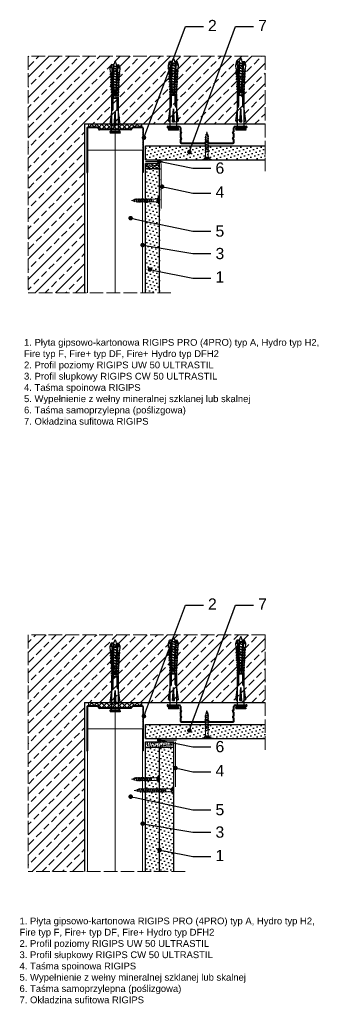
# Model space of a CAD drawing. Header units: millimetres. Extents: x 1739 to 3088, y 533 to 1407.
# Tile 1 of 4: x 1739 to 2006, y 533 to 1407. Entities that reach past the tile are written whole.
import ezdxf
from ezdxf import colors
from ezdxf.entities.mleader import LeaderData, LeaderLine
from ezdxf.math import Vec2, Vec3

# ---------------------------------------------------------------- set-up
doc = ezdxf.new("R2010")
doc.units = ezdxf.units.MM
doc.linetypes.add('ACAD_ISO02W100', pattern=[15, 12, -3])
for name, color, linetype, lineweight in [('_ISOVER WELNA', 7, 'BATTING', 9), ('_RIGIPS AKCESORIA', 7, 'Continuous', 18), ('_RIGIPS G-K', 7, 'Continuous', 25), ('_RIGIPS PROFIL', 7, 'Continuous', 18), ('KRESKOWANIE', 7, 'Continuous', 9), ('OPISY', 7, 'Continuous', 9), ('PRZERYWANA', 7, 'ACAD_ISO02W100', 9)]:
    doc.layers.add(name, color=color, linetype=linetype, lineweight=lineweight)
doc.styles.get("Standard").update_dxf_attribs({"font": 'arial.ttf'})
doc.linetypes.add('BATTING', pattern='A,0.00254,-2.54,[134,ltypeshp.shx,S=2.54,R=0,X=-2.54,Y=0],-5.08,[134,ltypeshp.shx,S=2.54,R=180,X=2.54,Y=0],-2.54', length=10.16254)
pattern_1 = [(225, (-451.9176, -240.2812), (1.122532, -3.367596), [0, -3.175])]

# ---------------------------------------------------------------- blocks, each defined once
blk = doc.blocks.new('TN 25')
at = {"layer": '_RIGIPS AKCESORIA'}
for p, q in [((0, -0.84), (0, 7.16)), ((0, 7.16), (0.46, 7.16)), ((0.46, 4.78), (0, 4.78)), ((0, 3.5), (1.77, 3.5)), ((0, 2.83), (1.77, 2.83)), ((0.46, 1.64), (0, 1.64)), ((0.46, 7.16), (0.46, 4.78)), ((0.46, -0.84), (0.46, 1.64)), ((1.77, 3.5), (1.77, 4.2)), ((1.77, 2.83), (1.77, 2.18)), ((3.02, 4.46), (8.47, 4.46)), ((7.49, 2.01), (3.55, 2.01)), ((7.12, 4.46), (7.12, 3.18)), ((8.03, 2.01), (7.12, 4.46)), ((7.12, 3.18), (7.65, 1.53)), ((7.65, 1.53), (8.03, 2.01)), ((9.41, 2.01), (8.03, 2.01)), ((8.47, 4.46), (8.79, 5)), ((9.61, 1.51), (8.47, 4.46)), ((8.79, 5), (9.93, 2.01)), ((9, 4.46), (10.1, 4.46)), ((9.93, 2.01), (9.61, 1.51)), ((11.04, 2.01), (9.93, 2.01)), ((10.1, 4.46), (10.41, 5)), ((11.23, 1.51), (10.1, 4.46)), ((10.41, 5), (11.56, 2.01)), ((10.62, 4.46), (11.67, 4.46)), ((11.56, 2.01), (11.23, 1.51)), ((12.61, 2.01), (11.56, 2.01)), ((11.67, 4.46), (11.99, 5)), ((12.81, 1.51), (11.67, 4.46)), ((11.99, 5), (13.14, 2.01)), ((12.2, 4.46), (13.21, 4.46)), ((13.14, 2.01), (12.81, 1.51)), ((14.15, 2.01), (13.14, 2.01)), ((13.21, 4.46), (13.52, 5)), ((14.34, 1.51), (13.21, 4.46)), ((13.52, 5), (14.67, 2.01)), ((13.73, 4.46), (14.8, 4.46)), ((14.67, 2.01), (14.34, 1.51)), ((15.74, 2.01), (14.67, 2.01)), ((14.8, 4.46), (15.12, 5)), ((15.94, 1.51), (14.8, 4.46)), ((15.12, 5), (16.26, 2.01)), ((15.33, 4.46), (16.42, 4.46)), ((16.26, 2.01), (15.94, 1.51)), ((17.36, 2.01), (16.26, 2.01)), ((16.42, 4.46), (16.73, 5)), ((17.55, 1.51), (16.42, 4.46)), ((16.73, 5), (17.88, 2.01)), ((16.94, 4.46), (17.99, 4.46)), ((17.88, 2.01), (17.55, 1.51)), ((18.93, 2.01), (17.88, 2.01)), ((17.99, 4.46), (18.31, 5)), ((19.13, 1.51), (17.99, 4.46)), ((18.31, 5), (19.45, 2.01)), ((18.52, 4.46), (19.68, 4.46)), ((19.45, 2.01), (19.13, 1.51)), ((19.45, 2.01), (20.62, 2.01)), ((19.68, 4.46), (20, 5)), ((20.82, 1.51), (19.68, 4.46)), ((20, 5), (21.14, 2.01)), ((20.21, 4.46), (20.7, 4.46)), ((20.7, 4.46), (22.28, 3.98)), ((21.14, 2.01), (20.82, 1.51)), ((21.14, 2.01), (21.81, 2.12)), ((21.85, 1.83), (21.67, 3.28)), ((21.67, 3.28), (22.14, 2.4)), ((22.14, 2.4), (21.85, 1.83)), ((22.7, 2.36), (22.14, 2.4)), ((22.28, 3.98), (22.56, 4.37)), ((22.7, 2.36), (22.28, 3.98)), ((22.56, 4.37), (23.03, 2.71)), ((23.03, 2.71), (22.7, 2.36)), ((22.71, 3.85), (25, 3.24)), ((25, 3.24), (23.03, 2.71)), ((0, -0.84), (0.46, -0.84))]:
    blk.add_line(p, q, dxfattribs=at)
for centre, major_axis, ratio, start_param, end_param in [((3.09, 7.67), (0.17, 3.2), 0.826134, 1.773653, 3.180586), ((-0.04, 0.9), (0, 3.93), 0.848176, -0.720942, -0.151112), ((3.37, -1.57), (0.28, 3.57), 0.832181, 0.035984, 1.430787), ((-2.73, 15.91), (0, 14.76), 0.848176, 3.399396, 3.475072), ((0.59, 4.62), (0, 2.81), 0.848176, 3.475072, 3.862535), ((1.66, 3.18), (0, 0.895), 0.848176, -1.552777, -0.720942), ((1.66, 3.18), (0, 0.895), 0.848176, 3.862535, 4.730408)]:
    blk.add_ellipse(centre, major_axis=major_axis, ratio=ratio, start_param=start_param, end_param=end_param, dxfattribs=at)
blk = doc.blocks.new('UW 50 ULTRASTIL')
h = blk.add_hatch()
h.set_pattern_fill('ANSI31', color=256, scale=0.5, style=0)
h.paths.add_polyline_path([(-104.51, 0.56), (-104.18, 1.24, -0.286951), (-103.29, 1.8), (-82.41, 1.8), (-76.29, 1.8, -0.286951), (-75.39, 1.24), (-75.06, 0.56, 0.286951), (-74.16, 0), (-65.59, 0, 0.414214), (-64.79, 0.8), (-64.79, 40), (-65.34, 40), (-65.34, 0.8, -0.414214), (-65.59, 0.55), (-73.82, 0.55, -0.286951), (-74.72, 1.11), (-75.05, 1.79, 0.286951), (-75.94, 2.35), (-103.63, 2.35, 0.286951), (-104.53, 1.79), (-104.86, 1.11, -0.286951), (-105.76, 0.55), (-113.99, 0.55, -0.414214), (-114.24, 0.8), (-114.24, 40), (-114.79, 40), (-114.79, 0.8, 0.414214), (-113.99, 0), (-105.41, 0, 0.286951)])
for p, q in [((-114.79, 0.8), (-114.79, 40)), ((-114.79, 40), (-114.24, 40)), ((-114.24, 0.8), (-114.24, 40)), ((-65.34, 0.8), (-65.34, 40)), ((-64.79, 40), (-65.34, 40)), ((-64.79, 0.8), (-64.79, 40)), ((-113.99, 0.55), (-105.76, 0.55)), ((-113.99, 0), (-105.41, 0)), ((-104.86, 1.11), (-104.53, 1.79)), ((-104.51, 0.56), (-104.18, 1.24)), ((-103.63, 2.35), (-75.94, 2.35)), ((-103.29, 1.8), (-76.29, 1.8)), ((-75.06, 0.56), (-75.39, 1.24)), ((-74.72, 1.11), (-75.05, 1.79)), ((-74.16, 0), (-65.59, 0)), ((-73.82, 0.55), (-65.59, 0.55))]:
    blk.add_line(p, q)
for centre, radius, start, end in [((-113.99, 0.8), 0.8, 180, 270), ((-113.99, 0.8), 0.25, 180, 270), ((-105.76, 1.55), 1, 270, 334.04349), ((-105.41, 1), 1, 270, 334.04349), ((-103.63, 1.35), 1, 90, 154.04349), ((-103.29, 0.8), 1, 90, 154.04349), ((-76.29, 0.8), 1, 25.95651, 90), ((-75.94, 1.35), 1, 25.95651, 90), ((-74.16, 1), 1, 205.95651, 270), ((-73.82, 1.55), 1, 205.95651, 270), ((-65.59, 0.8), 0.8, 270, 0), ((-65.59, 0.8), 0.25, 270, 0)]:
    blk.add_arc(centre, radius, start, end)
blk = doc.blocks.new('TN 35')
at = {"layer": '_RIGIPS AKCESORIA'}
for p, q in [((0, -0.84), (0, 7.16)), ((0, 7.16), (0.46, 7.16)), ((0.46, 4.78), (0, 4.78)), ((0, 3.5), (1.77, 3.5)), ((0, 2.83), (1.77, 2.83)), ((0.46, 1.64), (0, 1.64)), ((0.46, 7.16), (0.46, 4.78)), ((0.46, -0.84), (0.46, 1.64)), ((1.77, 3.5), (1.77, 4.2)), ((1.77, 2.83), (1.77, 2.18)), ((3.02, 4.46), (8.47, 4.46)), ((7.49, 2.01), (3.55, 2.01)), ((7.12, 4.46), (7.12, 3.18)), ((8.03, 2.01), (7.12, 4.46)), ((7.12, 3.18), (7.65, 1.53)), ((7.65, 1.53), (8.03, 2.01)), ((9.41, 2.01), (8.03, 2.01)), ((8.47, 4.46), (8.79, 5)), ((9.61, 1.51), (8.47, 4.46)), ((8.79, 5), (9.93, 2.01)), ((9, 4.46), (10.1, 4.46)), ((9.93, 2.01), (9.61, 1.51)), ((11.04, 2.01), (9.93, 2.01)), ((10.1, 4.46), (10.41, 5)), ((11.23, 1.51), (10.1, 4.46)), ((10.41, 5), (11.56, 2.01)), ((10.62, 4.46), (11.67, 4.46)), ((11.56, 2.01), (11.23, 1.51)), ((12.61, 2.01), (11.56, 2.01)), ((11.67, 4.46), (11.99, 5)), ((12.81, 1.51), (11.67, 4.46)), ((11.99, 5), (13.14, 2.01)), ((12.2, 4.46), (13.21, 4.46)), ((13.14, 2.01), (12.81, 1.51)), ((14.15, 2.01), (13.14, 2.01)), ((13.21, 4.46), (13.52, 5)), ((14.34, 1.51), (13.21, 4.46)), ((13.52, 5), (14.67, 2.01)), ((13.73, 4.46), (14.8, 4.46)), ((14.67, 2.01), (14.34, 1.51)), ((15.74, 2.01), (14.67, 2.01)), ((14.8, 4.46), (15.12, 5)), ((15.94, 1.51), (14.8, 4.46)), ((15.12, 5), (16.26, 2.01)), ((15.33, 4.46), (16.42, 4.46)), ((16.26, 2.01), (15.94, 1.51)), ((17.36, 2.01), (16.26, 2.01)), ((16.42, 4.46), (16.73, 5)), ((17.55, 1.51), (16.42, 4.46)), ((16.73, 5), (17.88, 2.01)), ((16.94, 4.46), (17.99, 4.46)), ((17.88, 2.01), (17.55, 1.51)), ((18.93, 2.01), (17.84, 2.01)), ((17.99, 4.46), (18.31, 5)), ((19.13, 1.51), (17.99, 4.46)), ((18.31, 5), (19.45, 2.01)), ((18.52, 4.46), (19.57, 4.46)), ((19.45, 2.01), (19.13, 1.51)), ((20.51, 2.01), (19.41, 2.01)), ((19.57, 4.46), (19.88, 5)), ((20.7, 1.51), (19.57, 4.46)), ((19.88, 5), (21.03, 2.01)), ((20.09, 4.46), (21.14, 4.46)), ((21.03, 2.01), (20.7, 1.51)), ((22.08, 2.01), (20.99, 2.01)), ((21.14, 4.46), (21.46, 5)), ((22.28, 1.51), (21.14, 4.46)), ((21.46, 5), (22.6, 2.01)), ((21.67, 4.46), (22.72, 4.46)), ((22.6, 2.01), (22.28, 1.51)), ((23.66, 2.01), (22.56, 2.01)), ((22.72, 4.46), (23.03, 5)), ((23.85, 1.51), (22.72, 4.46)), ((23.03, 5), (24.18, 2.01)), ((23.24, 4.46), (24.29, 4.46)), ((24.18, 2.01), (23.85, 1.51)), ((25.23, 2.01), (24.14, 2.01)), ((24.29, 4.46), (24.61, 5)), ((25.43, 1.51), (24.29, 4.46)), ((24.61, 5), (25.75, 2.01)), ((24.81, 4.46), (25.87, 4.46)), ((25.75, 2.01), (25.43, 1.51)), ((26.81, 2.01), (25.71, 2.01)), ((25.87, 4.46), (26.18, 5)), ((27, 1.51), (25.87, 4.46)), ((26.18, 5), (27.33, 2.01)), ((26.39, 4.46), (27.44, 4.46)), ((27.33, 2.01), (27, 1.51)), ((28.38, 2.01), (27.33, 2.01)), ((27.44, 4.46), (27.76, 5)), ((28.58, 1.51), (27.44, 4.46)), ((27.76, 5), (28.9, 2.01)), ((27.96, 4.46), (29.13, 4.46)), ((28.9, 2.01), (28.58, 1.51)), ((28.9, 2.01), (30.07, 2.01)), ((29.13, 4.46), (29.45, 5)), ((30.27, 1.51), (29.13, 4.46)), ((29.45, 5), (30.59, 2.01)), ((29.65, 4.46), (30.15, 4.46)), ((30.15, 4.46), (31.73, 3.98)), ((30.59, 2.01), (30.27, 1.51)), ((30.59, 2.01), (31.26, 2.12)), ((31.3, 1.83), (31.12, 3.28)), ((31.12, 3.28), (31.59, 2.4)), ((31.59, 2.4), (31.3, 1.83)), ((32.15, 2.36), (31.59, 2.4)), ((31.73, 3.98), (32.01, 4.37)), ((32.15, 2.36), (31.73, 3.98)), ((32.01, 4.37), (32.48, 2.71)), ((32.48, 2.71), (32.15, 2.36)), ((32.16, 3.85), (35, 3.24)), ((35, 3.24), (32.48, 2.71)), ((0, -0.84), (0.46, -0.84))]:
    blk.add_line(p, q, dxfattribs=at)
for centre, major_axis, ratio, start_param, end_param in [((3.09, 7.67), (0.17, 3.2), 0.826134, 1.773653, 3.180586), ((-0.04, 0.9), (0, 3.93), 0.848176, -0.720942, -0.151112), ((3.37, -1.57), (0.28, 3.57), 0.832181, 0.035984, 1.430787), ((-2.73, 15.91), (0, 14.76), 0.848176, 3.399396, 3.475072), ((0.59, 4.62), (0, 2.81), 0.848176, 3.475072, 3.862535), ((1.66, 3.18), (0, 0.895), 0.848176, -1.552777, -0.720942), ((1.66, 3.18), (0, 0.895), 0.848176, 3.862535, 4.730408)]:
    blk.add_ellipse(centre, major_axis=major_axis, ratio=ratio, start_param=start_param, end_param=end_param, dxfattribs=at)
blk = doc.blocks.new('Profil kapeluszowy')
h = blk.add_hatch()
h.set_pattern_fill('ANSI31', color=256, scale=0.3, style=0)
h.paths.add_polyline_path([(536.84, 614.15, -0.333333), (537.56, 614.15), (539.04, 613.04, 0.162278), (539.4, 612.92), (560.2, 612.92, 0.414214), (561.2, 613.92), (561.2, 616.25, 0.198912), (561.02, 616.68), (560.62, 617.08, -0.414214), (560.62, 617.93), (561.02, 618.33, 0.198912), (561.2, 618.75), (561.2, 621.41, 0.198912), (561.02, 621.83), (560.62, 622.23, -0.414214), (560.62, 623.08), (561.02, 623.48, 0.198912), (561.2, 623.91), (561.2, 626.82, -0.414214), (562.2, 627.82), (571.92, 627.82, -1), (571.92, 627.46), (569.1, 627.46), (569.1, 626.86), (571.92, 626.86, 1), (571.92, 628.42), (562.2, 628.42, 0.414214), (560.6, 626.82), (560.6, 624.15, -0.198912), (560.42, 623.73), (559.78, 623.08, 0.414214), (559.78, 622.23), (560.42, 621.58, -0.198912), (560.6, 621.16), (560.6, 619, -0.198912), (560.42, 618.58), (559.78, 617.93, 0.414214), (559.78, 617.08), (560.42, 616.43, -0.198912), (560.6, 616.01), (560.6, 613.92, -0.414214), (560.2, 613.52), (539.6, 613.52, -0.162278), (539.24, 613.64), (537.56, 614.9, 0.333333), (536.84, 614.9), (535.16, 613.64, -0.162278), (534.8, 613.52), (514.2, 613.52, -0.414214), (513.8, 613.92), (513.8, 616.01, -0.198912), (513.98, 616.43), (514.62, 617.08, 0.414214), (514.62, 617.93), (513.98, 618.58, -0.198912), (513.8, 619), (513.8, 621.16, -0.198912), (513.98, 621.58), (514.62, 622.23, 0.414214), (514.62, 623.08), (513.98, 623.73, -0.198912), (513.8, 624.15), (513.8, 626.82, 0.414214), (512.2, 628.42), (502.48, 628.42, 1), (502.48, 626.86), (505.3, 626.86), (505.3, 627.46), (502.48, 627.46, -1), (502.48, 627.82), (512.2, 627.82, -0.414214), (513.2, 626.82), (513.2, 623.91, 0.198912), (513.38, 623.48), (513.78, 623.08, -0.414214), (513.78, 622.23), (513.38, 621.83, 0.198912), (513.2, 621.41), (513.2, 618.75, 0.198912), (513.38, 618.33), (513.78, 617.93, -0.414214), (513.78, 617.08), (513.38, 616.68, 0.198912), (513.2, 616.25), (513.2, 613.92, 0.414214), (514.2, 612.92), (535, 612.92, 0.162278), (535.36, 613.04)])
for p, q in [((502.48, 628.42), (512.2, 628.42)), ((502.48, 627.82), (512.2, 627.82)), ((502.48, 627.46), (505.3, 627.46)), ((502.48, 626.86), (505.3, 626.86)), ((505.3, 627.46), (505.3, 626.86)), ((513.2, 626.82), (513.2, 623.91)), ((513.2, 621.41), (513.2, 618.75)), ((513.78, 623.08), (513.38, 623.48)), ((513.78, 622.23), (513.38, 621.83)), ((513.8, 626.82), (513.8, 624.15)), ((513.8, 621.16), (513.8, 619)), ((514.62, 623.08), (513.98, 623.73)), ((514.62, 622.23), (513.98, 621.58)), ((559.78, 623.08), (560.42, 623.73)), ((559.78, 622.23), (560.42, 621.58)), ((560.6, 624.15), (560.6, 626.82)), ((560.6, 619), (560.6, 621.16)), ((560.62, 623.08), (561.02, 623.48)), ((560.62, 622.23), (561.02, 621.83)), ((561.2, 623.91), (561.2, 626.82)), ((561.2, 618.75), (561.2, 621.41)), ((562.2, 628.42), (571.92, 628.42)), ((562.2, 627.82), (571.92, 627.82)), ((571.92, 627.46), (569.1, 627.46)), ((569.1, 627.46), (569.1, 626.86)), ((571.92, 626.86), (569.1, 626.86)), ((513.2, 616.25), (513.2, 613.92)), ((513.78, 617.93), (513.38, 618.33)), ((513.78, 617.08), (513.38, 616.68)), ((513.8, 616.01), (513.8, 613.92)), ((514.62, 617.93), (513.98, 618.58)), ((514.62, 617.08), (513.98, 616.43)), ((514.2, 613.52), (534.8, 613.52)), ((514.2, 612.92), (535, 612.92)), ((536.84, 614.9), (535.16, 613.64)), ((536.84, 614.15), (535.36, 613.04)), ((537.56, 614.9), (539.24, 613.64)), ((537.56, 614.15), (539.04, 613.04)), ((539.4, 612.92), (560.2, 612.92)), ((539.6, 613.52), (560.2, 613.52)), ((559.78, 617.93), (560.42, 618.58)), ((559.78, 617.08), (560.42, 616.43)), ((560.6, 613.92), (560.6, 616.01)), ((560.62, 617.93), (561.02, 618.33)), ((560.62, 617.08), (561.02, 616.68)), ((561.2, 613.92), (561.2, 616.25))]:
    blk.add_line(p, q)
for centre, radius, start, end in [((502.48, 627.64), 0.776, 90, 270), ((502.48, 627.64), 0.176, 90, 270), ((512.2, 626.82), 1.6, 0, 90), ((512.2, 626.82), 1, 0, 90), ((513.8, 623.91), 0.6, 180, 225), ((513.8, 621.41), 0.6, 135, 180), ((513.35, 622.66), 0.6, 315, 45), ((514.4, 624.15), 0.6, 180, 225), ((514.4, 621.16), 0.6, 135, 180), ((514.2, 622.66), 0.6, 315, 45), ((560.2, 622.66), 0.6, 135, 225), ((560, 624.15), 0.6, 315, 0), ((560, 621.16), 0.6, 360, 45), ((561.05, 622.66), 0.6, 135, 225), ((562.2, 626.82), 1.6, 90, 180), ((560.6, 623.91), 0.6, 315, 0), ((560.6, 621.41), 0.6, 0, 45), ((562.2, 626.82), 1, 90, 180), ((571.92, 627.64), 0.776, 270, 90), ((571.92, 627.64), 0.176, 270, 90), ((513.8, 618.75), 0.6, 180, 225), ((513.8, 616.25), 0.6, 135, 180), ((514.2, 613.92), 1, 180, 270), ((513.35, 617.5), 0.6, 315, 45), ((514.4, 619), 0.6, 180, 225), ((514.4, 616.01), 0.6, 135, 180), ((514.2, 613.92), 0.4, 180, 270), ((514.2, 617.5), 0.6, 315, 45), ((534.8, 614.12), 0.6, 270, 306.8699), ((535, 613.52), 0.6, 270, 306.8699), ((537.2, 614.42), 0.6, 53.1301, 126.8699), ((537.2, 613.67), 0.6, 53.1301, 126.8699), ((539.4, 613.52), 0.6, 233.1301, 270), ((539.6, 614.12), 0.6, 233.1301, 270), ((560.2, 617.5), 0.6, 135, 225), ((560.2, 613.92), 1, 270, 0), ((560.2, 613.92), 0.4, 270, 0), ((560, 619), 0.6, 315, 0), ((560, 616.01), 0.6, 0, 45), ((561.05, 617.5), 0.6, 135, 225), ((560.6, 618.75), 0.6, 315, 0), ((560.6, 616.25), 0.6, 0, 45)]:
    blk.add_arc(centre, radius, start, end)
blk = doc.blocks.new('kolek rozprezny komplet 60')
for p, q in [((390.66, 217.01), (390.76, 218.91)), ((393.75, 218.75), (390.71, 217.96)), ((393.81, 219.85), (390.76, 218.91)), ((393.68, 217.35), (393.81, 219.85)), ((397.41, 219.66), (393.81, 219.85)), ((397.31, 217.76), (397.41, 219.66)), ((399, 219.58), (397.82, 218.98)), ((398.9, 217.68), (399, 219.58)), ((399.8, 219.54), (399, 219.58)), ((399.7, 217.64), (399.8, 219.54)), ((401.4, 219.45), (400.22, 218.85)), ((401.3, 217.56), (401.4, 219.45)), ((402.2, 219.41), (401.4, 219.45)), ((402.1, 217.51), (402.2, 219.41)), ((403.8, 219.33), (402.61, 218.72)), ((403.7, 217.43), (403.8, 219.33)), ((404.6, 219.29), (403.8, 219.33)), ((404.5, 217.39), (404.6, 219.29)), ((406.19, 219.2), (405.01, 218.6)), ((406.09, 217.3), (406.19, 219.2)), ((406.99, 219.16), (406.19, 219.2)), ((406.89, 217.26), (406.99, 219.16)), ((408.59, 219.08), (407.41, 218.47)), ((408.49, 217.18), (408.59, 219.08)), ((409.39, 219.03), (408.59, 219.08)), ((409.29, 217.14), (409.39, 219.03)), ((410.99, 218.95), (409.8, 218.35)), ((410.89, 217.05), (410.99, 218.95)), ((412.59, 218.87), (411.4, 218.26)), ((412.49, 216.97), (412.59, 218.87)), ((413.38, 218.82), (412.59, 218.87)), ((413.28, 216.93), (413.38, 218.82)), ((414.98, 218.74), (413.8, 218.14)), ((414.88, 216.84), (414.98, 218.74)), ((415.78, 218.7), (414.98, 218.74)), ((415.68, 216.8), (415.78, 218.7)), ((417.38, 218.62), (416.2, 218.01)), ((417.28, 216.72), (417.38, 218.62)), ((418.18, 218.57), (417.38, 218.62)), ((418.08, 216.68), (418.18, 218.57)), ((419.78, 218.49), (418.59, 217.89)), ((419.68, 216.59), (419.78, 218.49)), ((448.67, 218.45), (419.77, 218.45)), ((443.47, 219.95), (432.8, 218.45)), ((443.47, 218.45), (443.47, 219.95)), ((443.47, 219.95), (444.34, 218.45)), ((450.17, 219.95), (448.67, 218.45)), ((448.67, 218.45), (448.67, 212.45)), ((450.17, 219.95), (450.17, 210.95)), ((450.67, 219.95), (450.17, 219.95)), ((450.67, 219.95), (450.67, 210.95)), ((450.67, 219.35), (451.17, 219.95)), ((451.17, 219.95), (451.67, 219.95)), ((451.17, 219.95), (451.17, 210.95)), ((451.67, 219.95), (451.67, 210.95)), ((393.15, 216.88), (390.66, 217.01)), ((393.15, 214.02), (390.66, 213.89)), ((390.66, 213.89), (390.76, 211.99)), ((393.75, 212.15), (390.71, 212.94)), ((393.81, 211.05), (390.76, 211.99)), ((391.67, 216.95), (392.67, 216.95)), ((392.67, 216.95), (391.67, 213.95)), ((391.67, 213.95), (391.71, 213.45)), ((391.71, 213.45), (392.07, 213.95)), ((392.67, 216.95), (392.07, 213.95)), ((393.07, 216.95), (392.07, 213.95)), ((392.07, 213.95), (393.67, 213.95)), ((392.67, 216.95), (393.04, 217.45)), ((393.07, 216.95), (393.04, 217.45)), ((393.07, 216.95), (394.67, 216.95)), ((394.67, 216.95), (393.67, 213.95)), ((393.67, 213.95), (393.7, 213.55)), ((417.38, 216.11), (393.68, 217.35)), ((417.38, 214.79), (393.68, 213.55)), ((393.68, 213.55), (393.81, 211.05)), ((420.47, 216.55), (393.71, 217.95)), ((420.47, 214.35), (393.71, 212.95)), ((393.78, 213.55), (394.07, 213.95)), ((397.41, 211.24), (393.81, 211.05)), ((394.67, 216.95), (394.07, 213.95)), ((395.07, 216.95), (394.07, 213.95)), ((394.07, 213.95), (396.07, 213.95)), ((394.67, 216.95), (394.92, 217.29)), ((395.07, 216.95), (395.05, 217.28)), ((395.07, 216.95), (397.07, 216.95)), ((397.07, 216.95), (396.07, 213.95)), ((396.07, 213.95), (396.09, 213.67)), ((396.28, 213.68), (396.47, 213.95)), ((397.07, 216.95), (396.47, 213.95)), ((397.47, 216.95), (396.47, 213.95)), ((396.47, 213.95), (398.47, 213.95)), ((397.07, 216.95), (397.23, 217.17)), ((397.31, 213.14), (397.41, 211.24)), ((397.47, 216.95), (397.46, 217.16)), ((397.47, 216.95), (399.47, 216.95)), ((397.67, 217.14), (397.71, 217.74)), ((397.67, 213.76), (397.71, 213.16)), ((399, 211.32), (397.82, 211.93)), ((398.47, 217.1), (398.5, 217.7)), ((399.47, 216.95), (398.47, 213.95)), ((398.47, 213.95), (398.48, 213.8)), ((398.47, 213.8), (398.5, 213.2)), ((398.77, 213.81), (398.87, 213.95)), ((399.47, 216.95), (398.87, 213.95)), ((399.87, 216.95), (398.87, 213.95)), ((398.87, 213.95), (400.87, 213.95)), ((398.9, 213.22), (399, 211.32)), ((399.8, 211.36), (399, 211.32)), ((399.47, 216.95), (399.55, 217.05)), ((399.7, 213.26), (399.8, 211.36)), ((399.87, 216.95), (399.87, 217.03)), ((399.87, 216.95), (401.38, 216.95)), ((400.07, 217.02), (400.1, 217.62)), ((400.07, 213.88), (400.1, 213.28)), ((401.4, 211.45), (400.22, 212.05)), ((400.87, 216.98), (400.9, 217.58)), ((401.87, 216.92), (400.87, 213.95)), ((400.87, 213.95), (400.88, 213.92)), ((400.87, 213.92), (400.9, 213.32)), ((401.87, 216.92), (401.27, 213.95)), ((402.26, 216.9), (401.27, 213.95)), ((401.27, 213.95), (401.38, 213.95)), ((401.27, 213.94), (401.27, 213.95)), ((401.3, 213.35), (401.4, 211.45)), ((402.2, 211.49), (401.4, 211.45)), ((402.1, 213.39), (402.2, 211.49)), ((402.47, 216.89), (402.5, 217.49)), ((402.47, 214.01), (402.5, 213.41)), ((403.8, 211.57), (402.61, 212.18)), ((403.27, 216.85), (403.3, 217.45)), ((403.27, 214.05), (403.3, 213.45)), ((404.22, 216.8), (403.31, 214.05)), ((404.24, 216.8), (403.7, 214.07)), ((403.7, 213.47), (403.8, 211.57)), ((404.62, 216.78), (403.72, 214.07)), ((404.6, 211.62), (403.8, 211.57)), ((404.5, 213.51), (404.6, 211.62)), ((404.86, 216.77), (404.9, 217.37)), ((404.86, 214.13), (404.9, 213.53)), ((406.19, 211.7), (405.01, 212.3)), ((405.66, 216.73), (405.69, 217.32)), ((405.66, 214.17), (405.69, 213.58)), ((406.58, 216.68), (405.75, 214.18)), ((406.09, 213.6), (406.19, 211.7)), ((406.62, 216.68), (406.12, 214.2)), ((406.98, 216.66), (406.16, 214.2)), ((406.99, 211.74), (406.19, 211.7)), ((406.89, 213.64), (406.99, 211.74)), ((407.26, 216.64), (407.29, 217.24)), ((407.26, 214.26), (407.29, 213.66)), ((408.59, 211.82), (407.41, 212.43)), ((408.06, 216.6), (408.09, 217.2)), ((408.06, 214.3), (408.09, 213.7)), ((408.94, 216.55), (408.19, 214.31)), ((408.49, 213.72), (408.59, 211.82)), ((408.99, 216.55), (408.55, 214.33)), ((409.39, 211.87), (408.59, 211.82)), ((409.34, 216.53), (408.6, 214.33)), ((409.29, 213.76), (409.39, 211.87)), ((409.66, 216.52), (409.69, 217.12)), ((409.66, 214.38), (409.69, 213.79)), ((410.99, 211.95), (409.8, 212.55)), ((410.46, 216.47), (410.49, 217.07)), ((410.46, 214.43), (410.49, 213.83)), ((411.3, 216.43), (410.64, 214.44)), ((410.89, 213.85), (410.99, 211.95)), ((411.37, 216.43), (410.98, 214.45)), ((411.69, 216.41), (411.04, 214.46)), ((412.59, 212.03), (411.4, 212.64)), ((412.05, 216.39), (412.09, 216.99)), ((412.05, 214.51), (412.09, 213.91)), ((412.49, 213.93), (412.59, 212.03)), ((413.38, 212.08), (412.59, 212.03)), ((412.85, 216.35), (412.89, 216.95)), ((412.85, 214.55), (412.89, 213.95)), ((413.66, 216.31), (413.08, 214.56)), ((413.28, 213.97), (413.38, 212.08)), ((413.75, 216.3), (413.4, 214.58)), ((414.05, 216.29), (413.49, 214.58)), ((414.98, 212.16), (413.8, 212.76)), ((414.45, 216.27), (414.48, 216.86)), ((414.45, 214.64), (414.48, 214.04)), ((414.88, 214.06), (414.98, 212.16)), ((415.78, 212.2), (414.98, 212.16)), ((415.25, 216.22), (415.28, 216.82)), ((415.25, 214.68), (415.28, 214.08)), ((416.02, 216.18), (415.52, 214.69)), ((415.68, 214.1), (415.78, 212.2)), ((416.12, 216.18), (415.83, 214.71)), ((416.41, 216.16), (415.93, 214.71)), ((417.38, 212.29), (416.2, 212.89)), ((417.28, 214.18), (417.38, 212.29)), ((418.18, 212.33), (417.38, 212.29)), ((418.22, 215.58), (418.01, 214.95)), ((418.08, 214.22), (418.18, 212.33)), ((419.78, 212.41), (418.59, 213.01)), ((419.68, 214.31), (419.78, 212.41)), ((430.17, 217.15), (419.71, 217.15)), ((430.17, 213.75), (419.71, 213.75)), ((431.37, 217.95), (419.75, 217.95)), ((431.37, 212.95), (419.75, 212.95)), ((448.67, 212.45), (419.77, 212.45)), ((420.47, 217.15), (420.47, 213.75)), ((420.67, 217.15), (420.67, 213.75)), ((420.87, 217.15), (420.87, 213.75)), ((444.34, 216.37), (432.8, 215.45)), ((432.8, 215.45), (443.47, 215.45)), ((444.34, 214.53), (432.8, 215.45)), ((443.47, 210.95), (432.8, 212.45)), ((444.34, 216.37), (443.47, 215.45)), ((444.34, 214.53), (443.47, 215.45)), ((443.47, 212.45), (443.47, 210.95)), ((443.47, 210.95), (444.34, 212.45)), ((444.34, 214.53), (444.34, 216.37)), ((448.67, 216.95), (448.67, 213.95)), ((450.17, 210.95), (448.67, 212.45)), ((450.67, 210.95), (450.17, 210.95)), ((450.67, 211.55), (451.17, 210.95)), ((451.17, 210.95), (451.67, 210.95))]:
    blk.add_line(p, q)
for centre, radius, start, end in [((397.68, 219.24), 0.3, 177, 297), ((400.08, 219.12), 0.3, 177, 297), ((402.48, 218.99), 0.3, 177, 297), ((404.87, 218.87), 0.3, 177, 297), ((407.27, 218.74), 0.3, 177, 297), ((409.67, 218.61), 0.3, 177, 297), ((411.27, 218.53), 0.3, 177, 297), ((413.66, 218.41), 0.3, 177, 297), ((430.17, 218.45), 1.3, 270, 0), ((393.41, 206.24), 10.85, 99.20383, 121.90826), ((393.41, 224.66), 10.85, 238.09174, 260.79617), ((393.65, 216.85), 0.5, 87, 177), ((393.65, 214.05), 0.5, 183, 273), ((397.68, 211.66), 0.3, 63, 183), ((400.08, 211.78), 0.3, 63, 183), ((402.48, 211.91), 0.3, 63, 183), ((404.87, 212.03), 0.3, 63, 183), ((407.27, 212.16), 0.3, 63, 183), ((409.67, 212.29), 0.3, 63, 183), ((411.27, 212.37), 0.3, 63, 183), ((413.66, 212.5), 0.3, 63, 183), ((416.06, 218.28), 0.3, 177, 297), ((416.06, 212.62), 0.3, 63, 183), ((417.55, 215.45), 0.682, 255.86037, 104.13858), ((418.46, 218.15), 0.3, 177, 297), ((418.46, 212.75), 0.3, 63, 183), ((422.67, 216.95), 1, 90, 168.46304), ((422.67, 213.95), 1, 191.53696, 270), ((430.17, 212.45), 1.3, 0, 90)]:
    blk.add_arc(centre, radius, start, end)
blk = doc.blocks.new('_Dot')
at = {"color": 0, "linetype": 'ByBlock', "lineweight": -2}
blk.add_line((-0.5, 0), (-1, 0), dxfattribs=at)
at = {"color": 0, "linetype": 'ByBlock', "const_width": 0.5}
blk.add_lwpolyline([(-0.25, 0, 1), (0.25, 0, 1)], format="xyb", close=True, dxfattribs=at)

msp = doc.modelspace()

# ---------------------------------------------------------------- hatches: boundary and pattern name
at = {"layer": '_RIGIPS G-K'}
h = msp.add_hatch(dxfattribs=at)
h.set_pattern_fill('DOTS', color=256, scale=2, angle=135, style=0)
h.set_pattern_definition([(135, (683.2285, 4273.9037), (-3.367596, -1.122532), [0, -3.175])])
h.paths.add_polyline_path([(1956.36, 1282.13), (1956.36, 1294.63), (1850.36, 1294.63), (1850.36, 1282.13)])
h = msp.add_hatch(dxfattribs=at)
h.set_pattern_fill('AR-SAND', color=256, scale=0.05, angle=180, style=0)
h.set_pattern_definition([(217.5, (3449.6322, 2713.2575), (0.0800016, -2.4470662), [0, -1.9304, 0, -2.159, 0, -2.06375]), (187.5, (3449.6322, 2713.2575), (-2.2476164, -3.5841255), [0, -1.0414, 0, -1.7399, 0, -0.66675]), (147.5, (3451.1943, 2713.2575), (-3.9549619, -0.007186), [0, -0.635, 0, -2.286, 0, -2.9845]), (137.5, (3451.1943, 2713.2575), (-3.817782, -1.1146466), [0, -0.3175, 0, -1.4986, 0, -1.7145])])
h.paths.add_polyline_path([(1850.36, 1274.13), (1862.86, 1274.13), (1862.86, 1279.13), (1850.36, 1279.13)])
h = msp.add_hatch(dxfattribs=at)
h.set_pattern_fill('DOTS', color=256, scale=2, angle=225, style=0)
h.set_pattern_definition([(225, (-451.9176, -35), (1.122532, -3.367596), [0, -3.175])])
h.paths.add_polyline_path([(1850.36, 1164.13), (1862.86, 1164.13), (1862.86, 1274.13), (1850.36, 1274.13)])
h = msp.add_hatch(dxfattribs=at)
h.set_pattern_fill('DOTS', color=256, scale=2, angle=135, style=0)
h.set_pattern_definition([(135, (683.2285, 3760.5615), (-3.367596, -1.122532), [0, -3.175])])
h.paths.add_polyline_path([(1956.36, 768.79), (1956.36, 781.29), (1850.36, 781.29), (1850.36, 768.79)])
h = msp.add_hatch(dxfattribs=at)
h.set_pattern_fill('AR-SAND', color=256, scale=0.05, angle=180, style=0)
h.set_pattern_definition([(217.5, (3449.6322, 1891.8544), (0.0800016, -2.4470662), [0, -1.9304, 0, -2.159, 0, -2.06375]), (187.5, (3449.6322, 1891.8544), (-2.2476164, -3.5841255), [0, -1.0414, 0, -1.7399, 0, -0.66675]), (147.5, (3451.1943, 1891.8544), (-3.9549619, -0.007186), [0, -0.635, 0, -2.286, 0, -2.9845]), (137.5, (3451.1943, 1891.8544), (-3.817782, -1.1146466), [0, -0.3175, 0, -1.4986, 0, -1.7145])])
h.paths.add_polyline_path([(1850.36, 760.79), (1875.36, 760.79), (1875.36, 765.79), (1850.36, 765.79)])
h = msp.add_hatch(dxfattribs=at)
h.set_pattern_fill('DOTS', color=256, scale=2, angle=225, style=0)
h.set_pattern_definition(pattern_1)
h.paths.add_polyline_path([(1850.36, 650.79), (1862.86, 650.79), (1862.86, 760.79), (1850.36, 760.79)])
h = msp.add_hatch(dxfattribs=at)
h.set_pattern_fill('DOTS', color=256, scale=2, angle=225, style=0)
h.set_pattern_definition(pattern_1)
h.paths.add_polyline_path([(1862.86, 650.79), (1875.36, 650.79), (1875.36, 760.79), (1862.86, 760.79)])
at = {"layer": 'KRESKOWANIE'}
h = msp.add_hatch(dxfattribs=at)
h.set_pattern_fill('ANSI33', color=256, scale=2, style=0)
h.set_pattern_definition([(45, (-453.418, 0), (-8.980256, 8.980256), []), (45, (-444.437, 0), (-8.980256, 8.980256), [6.35, -3.175])])
h.paths.add_polyline_path([(1956.36, 1374.13), (1746.36, 1374.13), (1746.36, 1164.13), (1796.36, 1164.13), (1796.36, 1314.13), (1956.36, 1314.13)])
h = msp.add_hatch(dxfattribs=at)
h.set_pattern_fill('ANSI37', color=256, angle=270, style=0)
h.set_pattern_definition([(315, (3448.1322, 2748.2575), (2.245064, 2.245064), []), (45, (3448.1322, 2748.2575), (-2.245064, 2.245064), [])])
h.paths.add_polyline_path([(1799.76, 1311.13), (1807.73, 1311.13, -0.286951), (1808.63, 1310.57), (1808.96, 1309.89, 0.286951), (1809.86, 1309.33), (1836.86, 1309.33, 0.286951), (1837.75, 1309.89), (1838.08, 1310.57, -0.286951), (1838.98, 1311.13), (1846.96, 1311.13), (1846.96, 1314.13), (1799.76, 1314.13)])
h = msp.add_hatch(dxfattribs=at)
h.set_pattern_fill('ANSI33', color=256, scale=2, style=0)
h.set_pattern_definition([(45, (-453.418, -205.281), (-8.980256, 8.980256), []), (45, (-444.437, -205.281), (-8.980256, 8.980256), [6.35, -3.175])])
h.paths.add_polyline_path([(1956.36, 860.79), (1746.36, 860.79), (1746.36, 650.79), (1796.36, 650.79), (1796.36, 800.79), (1956.36, 800.79)])
h = msp.add_hatch(dxfattribs=at)
h.set_pattern_fill('ANSI37', color=256, angle=270, style=0)
h.set_pattern_definition([(315, (3448.1322, 2234.9154), (2.245064, 2.245064), []), (45, (3448.1322, 2234.9154), (-2.245064, 2.245064), [])])
h.paths.add_polyline_path([(1799.76, 797.79), (1807.73, 797.79, -0.286951), (1808.63, 797.22), (1808.96, 796.55, 0.286951), (1809.86, 795.99), (1836.86, 795.99, 0.286951), (1837.75, 796.55), (1838.08, 797.22, -0.286951), (1838.98, 797.79), (1846.96, 797.79), (1846.96, 800.79), (1799.76, 800.79)])

# ---------------------------------------------------------------- linework, layer by layer
for p, q in [((1796.36, 1314.13), (1796.36, 1164.13)), ((1796.36, 1314.13), (1956.36, 1314.13)), ((1796.36, 800.79), (1796.36, 650.79)), ((1796.36, 800.79), (1956.36, 800.79))]:
    msp.add_line(p, q)
at = {"layer": '_ISOVER WELNA', "ltscale": 2.4}
for p, q in [((1823.36, 1164.13), (1823.36, 1308.78)), ((1823.36, 650.79), (1823.36, 795.44))]:
    msp.add_line(p, q, dxfattribs=at)
at = {"layer": '_RIGIPS AKCESORIA'}
for p, q in [((1850.36, 1280.63), (1865.36, 1280.63)), ((1864.36, 1279.13), (1864.36, 1239.13)), ((1862.86, 767.29), (1877.86, 767.29)), ((1876.86, 765.79), (1876.86, 725.79))]:
    msp.add_line(p, q, dxfattribs=at)
at = {"layer": '_RIGIPS G-K'}
for p, q in [((1850.36, 1294.63), (1956.36, 1294.63)), ((1850.36, 1282.13), (1850.36, 1294.63)), ((1850.36, 1282.13), (1956.36, 1282.13)), ((1850.36, 1164.13), (1850.36, 1279.13)), ((1862.86, 1279.13), (1850.36, 1279.13)), ((1862.86, 1164.13), (1862.86, 1279.13)), ((1862.86, 1274.13), (1850.36, 1274.13)), ((1850.36, 781.29), (1956.36, 781.29)), ((1850.36, 768.79), (1850.36, 781.29)), ((1850.36, 768.79), (1956.36, 768.79)), ((1850.36, 650.79), (1850.36, 765.79)), ((1850.36, 765.79), (1875.36, 765.79)), ((1875.36, 760.79), (1850.36, 760.79)), ((1862.86, 650.79), (1862.86, 760.79)), ((1875.36, 650.79), (1875.36, 765.79))]:
    msp.add_line(p, q, dxfattribs=at)
at = {"layer": '_RIGIPS PROFIL', "lineweight": 9}
for p, q in [((1798.96, 1290.73), (1847.76, 1290.73)), ((1798.96, 1164.13), (1798.96, 1290.73)), ((1847.76, 1164.13), (1847.76, 1290.73)), ((1798.96, 777.39), (1847.76, 777.39)), ((1798.96, 650.79), (1798.96, 777.39)), ((1847.76, 650.79), (1847.76, 777.39))]:
    msp.add_line(p, q, dxfattribs=at)
at = {"layer": 'KRESKOWANIE'}
for p, q in [((1799.76, 1311.13), (1799.76, 1314.13)), ((1846.96, 1311.13), (1846.96, 1314.13)), ((1799.76, 797.79), (1799.76, 800.79)), ((1846.96, 797.79), (1846.96, 800.79))]:
    msp.add_line(p, q, dxfattribs=at)
at = {"layer": 'PRZERYWANA'}
for p, q in [((1956.36, 1374.13), (1746.36, 1374.13)), ((1746.36, 1374.13), (1746.36, 1164.13)), ((1956.36, 1374.13), (1956.36, 1272.13)), ((1872.86, 1164.13), (1746.36, 1164.13)), ((1956.36, 860.79), (1746.36, 860.79)), ((1746.36, 860.79), (1746.36, 650.79)), ((1956.36, 860.79), (1956.36, 758.79)), ((1885.36, 650.79), (1746.36, 650.79))]:
    msp.add_line(p, q, dxfattribs=at)

# ---------------------------------------------------------------- block references
for name, p, rotation in [('kolek rozprezny komplet 60', (1659.62, 1760.2), 270), ('kolek rozprezny komplet 60', (1719.34, 1760.2), 270), ('kolek rozprezny komplet 60', (1607.91, 1757.45), 270), ('UW 50 ULTRASTIL', (1733.57, 1311.13), 180), ('kolek rozprezny komplet 60', (1607.91, 1244.11), 270), ('kolek rozprezny komplet 60', (1659.62, 1246.86), 270), ('kolek rozprezny komplet 60', (1719.34, 1246.86), 270), ('UW 50 ULTRASTIL', (1733.57, 797.79), 180)]:
    msp.add_blockref(name, p, dxfattribs=dict(rotation=rotation))
for p in [(1367.73, 683.71), (1367.73, 170.37)]:
    msp.add_blockref('Profil kapeluszowy', p)
at = {"layer": '_RIGIPS AKCESORIA'}
for name, p, rotation in [('TN 25', (1908.02, 1282.13), 90), ('TN 25', (1862.86, 1249.37), 180), ('TN 25', (1908.02, 768.79), 90), ('TN 25', (1862.86, 736.03), 180), ('TN 35', (1875.36, 726.03), 180)]:
    msp.add_blockref(name, p, dxfattribs=dict(at, rotation=rotation))

# ---------------------------------------------------------------- texts
at = {"char_height": 6, "attachment_point": 1}
for insert, width in [((1742.62, 1123.28), 266.2817), ((1738.62, 609.93), 262.0165)]:
    msp.add_mtext('1. Płyta gipsowo-kartonowa RIGIPS PRO (4PRO) typ A, Hydro typ H2, Fire typ F, Fire+ typ DF, Fire+ Hydro typ DFH2\\P2. Profil poziomy RIGIPS UW 50 ULTRASTIL\\P3. Profil słupkowy RIGIPS CW 50 ULTRASTIL\\P4. Taśma spoinowa RIGIPS\\P5. Wypełnienie z wełny mineralnej szklanej lub skalnej\\P6. Taśma samoprzylepna (poślizgowa)\\P7. Okładzina sufitowa RIGIPS', dxfattribs=dict(at, insert=insert, width=width))

# ---------------------------------------------------------------- leaders
at = {"layer": 'OPISY'}
ml = msp.add_multileader_mtext('Standard', dxfattribs=at)
ml.set_content('2', color=256)
ml.set_leader_properties()
ml.set_arrow_properties(name='DOT')
ml.build(insert=Vec2(0, 0))
ctx = ml.context
ctx.base_point, ctx.char_height, ctx.landing_gap_size, ctx.plane_origin = Vec3(1901.71, 1400.42), 10, 4, Vec3(1709.13, 1544.08)
notes = []
notes.append((ctx, [(0, (1, 1, 0), (1885.71, 1400.42), (1, 0), 16, [(0, [(1848.94, 1301.91)], 0, [])])]))
ctx.mtext.insert, ctx.mtext.flow_direction = Vec3(1905.71, 1406.42), 5
ml = msp.add_multileader_mtext('Standard', dxfattribs=at)
ml.set_content('7', color=256)
ml.set_leader_properties()
ml.set_arrow_properties(name='DOT')
ml.build(insert=Vec2(0, 0))
ctx = ml.context
ctx.base_point, ctx.char_height, ctx.landing_gap_size, ctx.plane_origin = Vec3(1946.19, 1400.42), 10, 4, Vec3(1753.6, 1544.08)
notes.append((ctx, [(0, (1, 1, 0), (1930.19, 1400.42), (1, 0), 16, [(0, [(1889.24, 1289.23)], 0, [])])]))
ctx.mtext.insert, ctx.mtext.flow_direction = Vec3(1950.19, 1406.42), 5
ml = msp.add_multileader_mtext('Standard', dxfattribs=at)
ml.set_content('6', color=256)
ml.set_leader_properties()
ml.set_arrow_properties(name='DOT')
ml.build(insert=Vec2(0, 0))
ctx = ml.context
ctx.base_point, ctx.char_height, ctx.landing_gap_size, ctx.plane_origin = Vec3(1908.39, 1274.87), 10, 4, Vec3(1715.8, 1418.53)
notes.append((ctx, [(0, (1, 1, 0), (1892.39, 1274.87), (1, 0), 16, [(0, [(1862.47, 1280.85)], 0, [])])]))
ctx.mtext.insert, ctx.mtext.flow_direction = Vec3(1912.39, 1279.96), 5
ml = msp.add_multileader_mtext('Standard', dxfattribs=at)
ml.set_content('4', color=256)
ml.set_leader_properties()
ml.set_arrow_properties(name='DOT')
ml.build(insert=Vec2(0, 0))
ctx = ml.context
ctx.base_point, ctx.char_height, ctx.landing_gap_size, ctx.plane_origin = Vec3(1908.39, 1252.66), 10, 4, Vec3(1715.8, 1396.32)
notes.append((ctx, [(0, (1, 1, 0), (1892.39, 1252.66), (1, 0), 16, [(0, [(1865.04, 1258.43)], 0, [])])]))
ctx.mtext.insert, ctx.mtext.flow_direction = Vec3(1912.39, 1258.66), 5
ml = msp.add_multileader_mtext('Standard', dxfattribs=at)
ml.set_content('5', color=256)
ml.set_leader_properties()
ml.set_arrow_properties(name='DOT')
ml.build(insert=Vec2(0, 0))
ctx = ml.context
ctx.base_point, ctx.char_height, ctx.landing_gap_size, ctx.plane_origin = Vec3(1908.39, 1218.98), 10, 4, Vec3(1715.8, 1362.64)
notes.append((ctx, [(0, (1, 1, 0), (1892.39, 1218.98), (1, 0), 16, [(0, [(1837.15, 1230.51)], 0, [])])]))
ctx.mtext.insert, ctx.mtext.flow_direction = Vec3(1912.39, 1224.07), 5
ml = msp.add_multileader_mtext('Standard', dxfattribs=at)
ml.set_content('3', color=256)
ml.set_leader_properties()
ml.set_arrow_properties(name='DOT')
ml.build(insert=Vec2(0, 0))
ctx = ml.context
ctx.base_point, ctx.char_height, ctx.landing_gap_size, ctx.plane_origin = Vec3(1908.39, 1199.04), 10, 4, Vec3(1715.8, 1342.69)
notes.append((ctx, [(0, (1, 1, 0), (1892.39, 1199.04), (1, 0), 16, [(0, [(1847.76, 1206.6)], 0, [])])]))
ctx.mtext.insert, ctx.mtext.flow_direction = Vec3(1912.39, 1204.12), 5
ml = msp.add_multileader_mtext('Standard', dxfattribs=at)
ml.set_content('1', color=256)
ml.set_leader_properties()
ml.set_arrow_properties(name='DOT')
ml.build(insert=Vec2(0, 0))
ctx = ml.context
ctx.base_point, ctx.char_height, ctx.landing_gap_size, ctx.plane_origin = Vec3(1908.39, 1177.34), 10, 4, Vec3(1715.8, 1321)
notes.append((ctx, [(0, (1, 1, 0), (1892.39, 1177.34), (1, 0), 16, [(0, [(1854.2, 1184.9)], 0, [])])]))
ctx.mtext.insert, ctx.mtext.flow_direction = Vec3(1912.39, 1183.34), 5
ml = msp.add_multileader_mtext('Standard', dxfattribs=at)
ml.set_content('2', color=256)
ml.set_leader_properties()
ml.set_arrow_properties(name='DOT')
ml.build(insert=Vec2(0, 0))
ctx = ml.context
ctx.base_point, ctx.char_height, ctx.landing_gap_size, ctx.plane_origin = Vec3(1901.71, 887.08), 10, 4, Vec3(1709.13, 1030.74)
notes.append((ctx, [(0, (1, 1, 0), (1885.71, 887.08), (1, 0), 16, [(0, [(1848.94, 788.57)], 0, [])])]))
ctx.mtext.insert, ctx.mtext.flow_direction = Vec3(1905.71, 893.08), 5
ml = msp.add_multileader_mtext('Standard', dxfattribs=at)
ml.set_content('7', color=256)
ml.set_leader_properties()
ml.set_arrow_properties(name='DOT')
ml.build(insert=Vec2(0, 0))
ctx = ml.context
ctx.base_point, ctx.char_height, ctx.landing_gap_size, ctx.plane_origin = Vec3(1946.19, 887.08), 10, 4, Vec3(1753.6, 1030.74)
notes.append((ctx, [(0, (1, 1, 0), (1930.19, 887.08), (1, 0), 16, [(0, [(1889.24, 775.89)], 0, [])])]))
ctx.mtext.insert, ctx.mtext.flow_direction = Vec3(1950.19, 893.08), 5
ml = msp.add_multileader_mtext('Standard', dxfattribs=at)
ml.set_content('6', color=256)
ml.set_leader_properties()
ml.set_arrow_properties(name='DOT')
ml.build(insert=Vec2(0, 0))
ctx = ml.context
ctx.base_point, ctx.char_height, ctx.landing_gap_size, ctx.plane_origin = Vec3(1908.39, 761.53), 10, 4, Vec3(1715.8, 905.19)
notes.append((ctx, [(0, (1, 1, 0), (1892.39, 761.53), (1, 0), 16, [(0, [(1862.47, 767.5)], 0, [])])]))
ctx.mtext.insert, ctx.mtext.flow_direction = Vec3(1912.39, 766.62), 5
ml = msp.add_multileader_mtext('Standard', dxfattribs=at)
ml.set_content('4', color=256)
ml.set_leader_properties()
ml.set_arrow_properties(name='DOT')
ml.build(insert=Vec2(0, 0))
ctx = ml.context
ctx.base_point, ctx.char_height, ctx.landing_gap_size, ctx.plane_origin = Vec3(1908.39, 739.32), 10, 4, Vec3(1715.8, 882.98)
notes.append((ctx, [(0, (1, 1, 0), (1892.39, 739.32), (1, 0), 16, [(0, [(1876.86, 742.6)], 0, [])])]))
ctx.mtext.insert, ctx.mtext.flow_direction = Vec3(1912.39, 745.32), 5
ml = msp.add_multileader_mtext('Standard', dxfattribs=at)
ml.set_content('5', color=256)
ml.set_leader_properties()
ml.set_arrow_properties(name='DOT')
ml.build(insert=Vec2(0, 0))
ctx = ml.context
ctx.base_point, ctx.char_height, ctx.landing_gap_size, ctx.plane_origin = Vec3(1908.39, 705.64), 10, 4, Vec3(1715.8, 849.3)
notes.append((ctx, [(0, (1, 1, 0), (1892.39, 705.64), (1, 0), 16, [(0, [(1837.15, 717.17)], 0, [])])]))
ctx.mtext.insert, ctx.mtext.flow_direction = Vec3(1912.39, 710.72), 5
ml = msp.add_multileader_mtext('Standard', dxfattribs=at)
ml.set_content('3', color=256)
ml.set_leader_properties()
ml.set_arrow_properties(name='DOT')
ml.build(insert=Vec2(0, 0))
ctx = ml.context
ctx.base_point, ctx.char_height, ctx.landing_gap_size, ctx.plane_origin = Vec3(1908.39, 685.69), 10, 4, Vec3(1715.8, 829.35)
notes.append((ctx, [(0, (1, 1, 0), (1892.39, 685.69), (1, 0), 16, [(0, [(1847.76, 693.26)], 0, [])])]))
ctx.mtext.insert, ctx.mtext.flow_direction = Vec3(1912.39, 690.78), 5
ml = msp.add_multileader_mtext('Standard', dxfattribs=at)
ml.set_content('1', color=256)
ml.set_leader_properties()
ml.set_arrow_properties(name='DOT')
ml.build(insert=Vec2(0, 0))
ctx = ml.context
ctx.base_point, ctx.char_height, ctx.landing_gap_size, ctx.plane_origin = Vec3(1908.39, 664), 10, 4, Vec3(1715.8, 807.66)
notes.append((ctx, [(0, (1, 1, 0), (1892.39, 664), (1, 0), 16, [(0, [(1862.86, 669.85)], 0, [])])]))
ctx.mtext.insert, ctx.mtext.flow_direction = Vec3(1912.39, 670), 5
for ctx, leaders in notes:
    for number, flags, end, landing, length, lines in leaders:
        leader = LeaderData()
        leader.index, (leader.has_last_leader_line, leader.has_dogleg_vector, leader.attachment_direction) = number, flags
        leader.last_leader_point, leader.dogleg_vector, leader.dogleg_length = Vec3(end), Vec3(landing), length
        for number, points, colour, breaks in lines:
            line = LeaderLine()
            line.index, line.vertices, line.color, line.breaks = number, Vec3.list(points), colors.encode_raw_color(colour), breaks
            leader.lines.append(line)
        ctx.leaders.append(leader)

doc.saveas('drawing.dxf')
